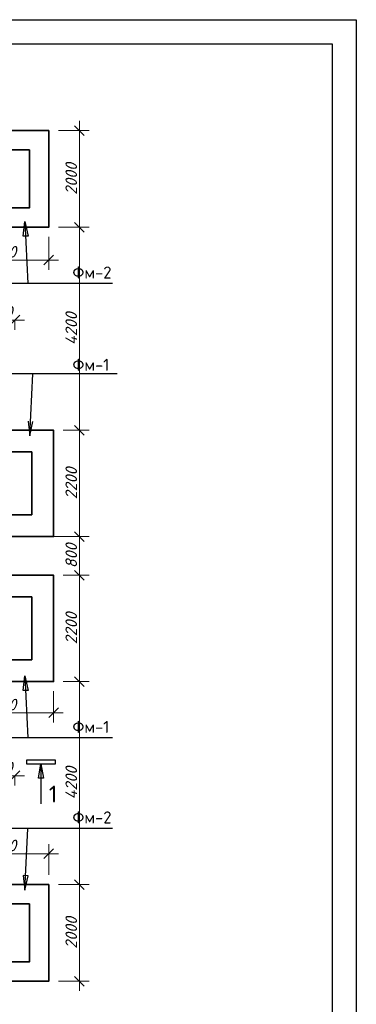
# Model space of a CAD drawing. Header units: millimetres. Extents: x 363306 to 7757304, y 1022887 to 1207196.
# Tile 19 of 256: x 505743 to 512706, y 1068307 to 1088678. Entities that reach past the tile are written whole.
import ezdxf

# ---------------------------------------------------------------- set-up
doc = ezdxf.new("R2010")
doc.units = ezdxf.units.MM
doc.layers.add('kcd_tx', color=7, linetype='Continuous')
doc.layers.add('O3SAD', color=1, linetype='Continuous')
doc.layers.add('размеры', color=12, linetype='Continuous', lineweight=15)
doc.styles.get("Standard").update_dxf_attribs({"font": 'isocpeui.ttf'})
doc.dimstyles.new('Санжар', dxfattribs={"dimtxt": 240, "dimasz": 200, "dimexe": 200, "dimexo": 200, "dimgap": 50, "dimtad": 1, "dimdec": 0, "dimtxsty": 'Standard', "dimblk": 'OBLIQUE', "dimcen": 2.5, "dimdle": 200, "dimclrd": 152, "dimclre": 152, "dimclrt": 152, "dimadec": 0, "dimazin": 0, "dimtfac": 1, "dimtdec": 0, "dimtmove": 0, "dimatfit": 3, "dimldrblk": 'OBLIQUE', "dimfxl": 0, "dimlwd": 0, "dimlwe": 0, "dimarcsym": 0})

# ---------------------------------------------------------------- blocks, each defined once
blk = doc.blocks.new('_Oblique')
at = {"color": 0, "linetype": 'ByBlock', "lineweight": -2}
blk.add_line((-0.5, -0.5), (0.5, 0.5), dxfattribs=at)
blk = doc.blocks.new('*D262')
at = {"lineweight": 0, "transparency": 16777216}
for p, q in [((504344, 1084185), (504344, 1083506)), ((506344, 1084185), (506344, 1083506)), ((504144, 1083706), (506544, 1083706))]:
    blk.add_line(p, q, dxfattribs=at)
at = {"layer": 'Defpoints', "color": 0, "lineweight": 25, "transparency": 16777216}
for p in [(504344, 1084385), (506344, 1084385), (506344, 1083706)]:
    blk.add_point(p, dxfattribs=at)
at = {"lineweight": 0, "transparency": 16777216, "xscale": 200, "yscale": 200, "zscale": 200, "rotation": 180}
blk.add_blockref('_Oblique', (504344, 1083706), dxfattribs=at)
at = {"lineweight": 0, "transparency": 16777216, "xscale": 200, "yscale": 200, "zscale": 200}
blk.add_blockref('_Oblique', (506344, 1083706), dxfattribs=at)
at = {"lineweight": 0, "transparency": 16777216, "insert": (505344, 1083876), "char_height": 240, "attachment_point": 5, "bg_fill": 3, "box_fill_scale": 1.1, "bg_fill_color": 256, "bg_fill_true_color": 13158600, "bg_fill_transparency": 0}
blk.add_mtext('2000', dxfattribs=at)
blk = doc.blocks.new('*D402')
at = {"linetype": 'Continuous', "lineweight": 0, "transparency": 16777216}
for p, q in [((504344, 1070985), (504344, 1071623)), ((506344, 1070985), (506344, 1071623)), ((504144, 1071423), (506544, 1071423))]:
    blk.add_line(p, q, dxfattribs=at)
at = {"layer": 'Defpoints', "color": 0, "lineweight": 25, "transparency": 16777216}
for p in [(506344, 1071423), (504344, 1070785), (506344, 1070785)]:
    blk.add_point(p, dxfattribs=at)
at = {"lineweight": 0, "transparency": 16777216, "xscale": 200, "yscale": 200, "zscale": 200, "rotation": 180}
blk.add_blockref('_Oblique', (504344, 1071423), dxfattribs=at)
at = {"lineweight": 0, "transparency": 16777216, "xscale": 200, "yscale": 200, "zscale": 200}
blk.add_blockref('_Oblique', (506344, 1071423), dxfattribs=at)
at = {"lineweight": 0, "transparency": 16777216, "insert": (505344, 1071593), "char_height": 240, "attachment_point": 5, "bg_fill": 3, "box_fill_scale": 1.1, "bg_fill_color": 256, "bg_fill_true_color": 13158600, "bg_fill_transparency": 0}
blk.add_mtext('2000', dxfattribs=at)
blk = doc.blocks.new('*D356')
at = {"linetype": 'Continuous', "lineweight": 0, "transparency": 16777216}
for p, q in [((504244, 1074785), (504244, 1074138)), ((506444, 1074785), (506444, 1074138)), ((504044, 1074338), (506644, 1074338))]:
    blk.add_line(p, q, dxfattribs=at)
at = {"layer": 'Defpoints', "color": 0, "lineweight": 25, "transparency": 16777216}
for p in [(504244, 1074985), (506444, 1074985), (506444, 1074338)]:
    blk.add_point(p, dxfattribs=at)
at = {"lineweight": 0, "transparency": 16777216, "xscale": 200, "yscale": 200, "zscale": 200, "rotation": 180}
blk.add_blockref('_Oblique', (504244, 1074338), dxfattribs=at)
at = {"lineweight": 0, "transparency": 16777216, "xscale": 200, "yscale": 200, "zscale": 200}
blk.add_blockref('_Oblique', (506444, 1074338), dxfattribs=at)
at = {"lineweight": 0, "transparency": 16777216, "insert": (505344, 1074508), "char_height": 240, "attachment_point": 5, "bg_fill": 3, "box_fill_scale": 1.1, "bg_fill_color": 256, "bg_fill_true_color": 13158600, "bg_fill_transparency": 0}
blk.add_mtext('2200', dxfattribs=at)
blk = doc.blocks.new('*D209')
at = {"layer": 'kcd_tx', "lineweight": 0, "transparency": 16777216}
for p, q in [((504844, 1073035), (505844, 1073035)), ((505044, 1073036), (505044, 1072835)), ((505644, 1073036), (505644, 1072835))]:
    blk.add_line(p, q, dxfattribs=at)
at = {"layer": 'kcd_tx', "lineweight": 0, "transparency": 16777216, "xscale": 200, "yscale": 200, "zscale": 200, "rotation": 180}
blk.add_blockref('_Oblique', (505044, 1073035), dxfattribs=at)
at = {"layer": 'kcd_tx', "lineweight": 0, "transparency": 16777216, "xscale": 200, "yscale": 200, "zscale": 200}
blk.add_blockref('_Oblique', (505644, 1073035), dxfattribs=at)
at = {"layer": 'kcd_tx', "lineweight": 25, "transparency": 16777216, "insert": (505344, 1073205), "char_height": 240, "attachment_point": 5, "bg_fill": 3, "box_fill_scale": 1.1, "bg_fill_color": 256, "bg_fill_true_color": 13158600, "bg_fill_transparency": 0}
blk.add_mtext('600', dxfattribs=at)
at = {"layer": 'Defpoints', "color": 0, "lineweight": 25, "transparency": 16777216}
for p in [(505044, 1073348, 0), (505644, 1073348, 0), (505644, 1073035)]:
    blk.add_point(p, dxfattribs=at)
blk = doc.blocks.new('*D235')
at = {"layer": 'kcd_tx', "lineweight": 0, "transparency": 16777216}
for p, q in [((504844, 1082462), (505844, 1082462)), ((505044, 1082463), (505044, 1082262)), ((505644, 1082463), (505644, 1082262))]:
    blk.add_line(p, q, dxfattribs=at)
at = {"layer": 'kcd_tx', "lineweight": 0, "transparency": 16777216, "xscale": 200, "yscale": 200, "zscale": 200, "rotation": 180}
blk.add_blockref('_Oblique', (505044, 1082462), dxfattribs=at)
at = {"layer": 'kcd_tx', "lineweight": 0, "transparency": 16777216, "xscale": 200, "yscale": 200, "zscale": 200}
blk.add_blockref('_Oblique', (505644, 1082462), dxfattribs=at)
at = {"layer": 'kcd_tx', "lineweight": 25, "transparency": 16777216, "insert": (505344, 1082632), "char_height": 240, "attachment_point": 5, "bg_fill": 3, "box_fill_scale": 1.1, "bg_fill_color": 256, "bg_fill_true_color": 13158600, "bg_fill_transparency": 0}
blk.add_mtext('600', dxfattribs=at)
at = {"layer": 'Defpoints', "color": 0, "lineweight": 25, "transparency": 16777216}
for p in [(505044, 1082775, 0), (505644, 1082775, 0), (505644, 1082462)]:
    blk.add_point(p, dxfattribs=at)
blk = doc.blocks.new('*D162')
at = {"lineweight": 0, "transparency": 16777216}
for p, q in [((506644, 1074985), (507179, 1074985)), ((506979, 1070585), (506979, 1075185)), ((506544, 1070785), (507179, 1070785))]:
    blk.add_line(p, q, dxfattribs=at)
at = {"layer": 'Defpoints', "color": 0, "lineweight": 25, "transparency": 16777216}
for p in [(506444, 1074985), (506979, 1074985), (506344, 1070785)]:
    blk.add_point(p, dxfattribs=at)
at = {"lineweight": 0, "transparency": 16777216, "xscale": 200, "yscale": 200, "zscale": 200}
for p, rotation in [((506979, 1074985), 90), ((506979, 1070785), 270)]:
    blk.add_blockref('_Oblique', p, dxfattribs=dict(at, rotation=rotation))
at = {"lineweight": 0, "transparency": 16777216, "insert": (506809, 1072885), "char_height": 240, "attachment_point": 5, "rotation": 90, "bg_fill": 3, "box_fill_scale": 1.1, "bg_fill_color": 256, "bg_fill_true_color": 13158600, "bg_fill_transparency": 0}
blk.add_mtext('4200', dxfattribs=at)
blk = doc.blocks.new('*D163')
at = {"lineweight": 0, "transparency": 16777216}
for p, q in [((506979, 1079985), (506979, 1084585)), ((506544, 1084385), (507179, 1084385)), ((506644, 1080185), (507179, 1080185))]:
    blk.add_line(p, q, dxfattribs=at)
at = {"layer": 'Defpoints', "color": 0, "lineweight": 25, "transparency": 16777216}
for p in [(506344, 1084385), (506979, 1084385), (506444, 1080185)]:
    blk.add_point(p, dxfattribs=at)
at = {"lineweight": 0, "transparency": 16777216, "xscale": 200, "yscale": 200, "zscale": 200}
for p, rotation in [((506979, 1084385), 90), ((506979, 1080185), 270)]:
    blk.add_blockref('_Oblique', p, dxfattribs=dict(at, rotation=rotation))
at = {"lineweight": 0, "transparency": 16777216, "insert": (506809, 1082285), "char_height": 240, "attachment_point": 5, "rotation": 90, "bg_fill": 3, "box_fill_scale": 1.1, "bg_fill_color": 256, "bg_fill_true_color": 13158600, "bg_fill_transparency": 0}
blk.add_mtext('4200', dxfattribs=at)
blk = doc.blocks.new('*D164')
at = {"linetype": 'Continuous', "lineweight": 0, "transparency": 16777216}
for p, q in [((506979, 1074785), (506979, 1077385)), ((506644, 1077185), (507179, 1077185)), ((506644, 1074985), (507179, 1074985))]:
    blk.add_line(p, q, dxfattribs=at)
at = {"layer": 'Defpoints', "color": 0, "lineweight": 25, "transparency": 16777216}
for p in [(506444, 1077185), (506979, 1077185), (506444, 1074985)]:
    blk.add_point(p, dxfattribs=at)
at = {"lineweight": 0, "transparency": 16777216, "xscale": 200, "yscale": 200, "zscale": 200}
for p, rotation in [((506979, 1077185), 90), ((506979, 1074985), 270)]:
    blk.add_blockref('_Oblique', p, dxfattribs=dict(at, rotation=rotation))
at = {"lineweight": 0, "transparency": 16777216, "insert": (506809, 1076085), "char_height": 240, "attachment_point": 5, "rotation": 90, "bg_fill": 3, "box_fill_scale": 1.1, "bg_fill_color": 256, "bg_fill_true_color": 13158600, "bg_fill_transparency": 0}
blk.add_mtext('2200', dxfattribs=at)
blk = doc.blocks.new('*D165')
at = {"linetype": 'Continuous', "lineweight": 0, "transparency": 16777216}
for p, q in [((506979, 1076985), (506979, 1078185)), ((506644, 1077985), (507179, 1077985)), ((506644, 1077185), (507179, 1077185))]:
    blk.add_line(p, q, dxfattribs=at)
at = {"layer": 'Defpoints', "color": 0, "lineweight": 25, "transparency": 16777216}
for p in [(506444, 1077985), (506979, 1077985), (506444, 1077185)]:
    blk.add_point(p, dxfattribs=at)
at = {"lineweight": 0, "transparency": 16777216, "xscale": 200, "yscale": 200, "zscale": 200}
for p, rotation in [((506979, 1077985), 90), ((506979, 1077185), 270)]:
    blk.add_blockref('_Oblique', p, dxfattribs=dict(at, rotation=rotation))
at = {"lineweight": 0, "transparency": 16777216, "insert": (506809, 1077585), "char_height": 240, "attachment_point": 5, "rotation": 90, "bg_fill": 3, "box_fill_scale": 1.1, "bg_fill_color": 256, "bg_fill_true_color": 13158600, "bg_fill_transparency": 0}
blk.add_mtext('800', dxfattribs=at)
blk = doc.blocks.new('*D166')
at = {"linetype": 'Continuous', "lineweight": 0, "transparency": 16777216}
for p, q in [((506979, 1077785), (506979, 1080385)), ((506644, 1080185), (507179, 1080185)), ((506379, 1077985), (507179, 1077985))]:
    blk.add_line(p, q, dxfattribs=at)
at = {"layer": 'Defpoints', "color": 0, "lineweight": 25, "transparency": 16777216}
for p in [(506444, 1080185), (506979, 1080185), (505144, 1077985)]:
    blk.add_point(p, dxfattribs=at)
at = {"lineweight": 0, "transparency": 16777216, "xscale": 200, "yscale": 200, "zscale": 200}
for p, rotation in [((506979, 1080185), 90), ((506979, 1077985), 270)]:
    blk.add_blockref('_Oblique', p, dxfattribs=dict(at, rotation=rotation))
at = {"lineweight": 0, "transparency": 16777216, "insert": (506809, 1079085), "char_height": 240, "attachment_point": 5, "rotation": 90, "bg_fill": 3, "box_fill_scale": 1.1, "bg_fill_color": 256, "bg_fill_true_color": 13158600, "bg_fill_transparency": 0}
blk.add_mtext('2200', dxfattribs=at)
blk = doc.blocks.new('*D167')
at = {"linetype": 'Continuous', "lineweight": 0, "transparency": 16777216}
for p, q in [((506979, 1084185), (506979, 1086585)), ((506544, 1086385), (507179, 1086385)), ((506544, 1084385), (507179, 1084385))]:
    blk.add_line(p, q, dxfattribs=at)
at = {"layer": 'Defpoints', "color": 0, "lineweight": 25, "transparency": 16777216}
for p in [(506344, 1086385), (506979, 1086385), (506344, 1084385)]:
    blk.add_point(p, dxfattribs=at)
at = {"lineweight": 0, "transparency": 16777216, "xscale": 200, "yscale": 200, "zscale": 200}
for p, rotation in [((506979, 1086385), 90), ((506979, 1084385), 270)]:
    blk.add_blockref('_Oblique', p, dxfattribs=dict(at, rotation=rotation))
at = {"lineweight": 0, "transparency": 16777216, "insert": (506809, 1085385), "char_height": 240, "attachment_point": 5, "rotation": 90, "bg_fill": 3, "box_fill_scale": 1.1, "bg_fill_color": 256, "bg_fill_true_color": 13158600, "bg_fill_transparency": 0}
blk.add_mtext('2000', dxfattribs=at)
blk = doc.blocks.new('*D168')
at = {"linetype": 'Continuous', "lineweight": 0, "transparency": 16777216}
for p, q in [((506979, 1070985), (506979, 1068585)), ((506544, 1070785), (507179, 1070785)), ((506544, 1068785), (507179, 1068785))]:
    blk.add_line(p, q, dxfattribs=at)
at = {"layer": 'Defpoints', "color": 0, "lineweight": 25, "transparency": 16777216}
for p in [(506344, 1070785), (506344, 1068785), (506979, 1068785)]:
    blk.add_point(p, dxfattribs=at)
at = {"lineweight": 0, "transparency": 16777216, "xscale": 200, "yscale": 200, "zscale": 200}
for p, rotation in [((506979, 1070785), 90), ((506979, 1068785), 270)]:
    blk.add_blockref('_Oblique', p, dxfattribs=dict(at, rotation=rotation))
at = {"lineweight": 0, "transparency": 16777216, "insert": (506809, 1069785), "char_height": 240, "attachment_point": 5, "rotation": 90, "bg_fill": 3, "box_fill_scale": 1.1, "bg_fill_color": 256, "bg_fill_true_color": 13158600, "bg_fill_transparency": 0}
blk.add_mtext('2000', dxfattribs=at)

msp = doc.modelspace()

# ---------------------------------------------------------------- linework, layer by layer
at = {"linetype": 'Continuous', "lineweight": 25}
for p, q in [((506483.042, 1073285.423), (506483.042, 1073355.423)), ((506132.764, 1072984.973), (506183.042, 1073285.423)), ((506183.042, 1073285.423), (506233.32, 1072984.973)), ((506233.32, 1072984.973), (506132.764, 1072984.973))]:
    msp.add_line(p, q, dxfattribs=at)
at = {"color": 5, "lineweight": 25, "ltscale": 100}
msp.add_lwpolyline([(507660.09, 1083221.911), (479613.786, 1083221.911)], dxfattribs=at)
at = {"linetype": 'Continuous', "lineweight": 25}
msp.add_lwpolyline([(506183.042, 1073285.423), (506183.042, 1072452.09)], dxfattribs=at)
at = {"layer": 'размеры', "color": 18, "lineweight": 35, "ltscale": 5, "true_color": 0x000000}
for points in [[(504343.503, 1085584.834), (504343.503, 1086384.834), (506343.503, 1086384.834), (506343.503, 1084384.834), (505543.503, 1084384.834)], [(504743.503, 1085584.834), (504743.503, 1085984.834), (505943.503, 1085984.834), (505943.503, 1084784.834), (505543.503, 1084784.834)], [(505543.503, 1080184.834), (506443.503, 1080184.834), (506443.503, 1077984.834), (505543.503, 1077984.834)], [(505543.503, 1079734.834), (505993.503, 1079734.834), (505993.503, 1078434.834), (505543.503, 1078434.834)], [(505543.503, 1077184.834), (506443.503, 1077184.834), (506443.503, 1074984.834), (505543.503, 1074984.834)], [(505543.503, 1076734.834), (505993.503, 1076734.834), (505993.503, 1075434.834), (505543.503, 1075434.834)], [(505543.503, 1070784.834), (506343.503, 1070784.834), (506343.503, 1068784.834), (504343.503, 1068784.834), (504343.503, 1069584.834)], [(505543.503, 1070384.834), (505943.503, 1070384.834), (505943.503, 1069184.834), (504743.503, 1069184.834), (504743.503, 1069584.834)]]:
    msp.add_lwpolyline(points, dxfattribs=at)

# ---------------------------------------------------------------- texts
at = {"lineweight": 25, "ltscale": 100, "insert": (506833.66, 1083571.911), "char_height": 250, "width": 900, "attachment_point": 1}
msp.add_mtext('\\fISOCPEUR|b0|i0|c0|p34;\\W1.0000000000;\\T1.0000000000;\\o\\lФм-2', dxfattribs=at)
at = {"linetype": 'Continuous', "lineweight": 25, "insert": (506345.738, 1072831.701), "char_height": 350, "width": 315, "attachment_point": 1}
msp.add_mtext('\\fISOCPEUR|b0|i0|c0|p34;\\W1.0000000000;\\T1.0000000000;\\o\\l1', dxfattribs=at)

# ---------------------------------------------------------------- dimensions: what is measured, and where the dimension line sits
at = {"layer": 'kcd_tx', "color": 244, "lineweight": 25, "true_color": 0x991b1e}
for base, p1, p2, picture, middle in [((505643.503, 1082462.31, 0), (505043.503, 1082775.253), (505643.503, 1082775.253), '*D235', (505343.503, 1082632.31, 0)), ((505643.503, 1073034.834, 0), (505043.503, 1073347.776), (505643.503, 1073347.776), '*D209', (505343.503, 1073204.834, 0))]:
    dim = msp.add_linear_dim(base=base, p1=p1, p2=p2, dimstyle='Санжар', override={"dimclrd": 256, "dimclre": 256, "dimclrt": 256, "dimfxl": 0.7, "dimfxlon": 1, "dimtfill": 1, "dimarcsym": 2}, dxfattribs=at)
    dim.commit()
    dim.dimension.update_dxf_attribs({"geometry": picture, "text_midpoint": middle})

# ---------------------------------------------------------------- next in the draw order: linework, layer by layer
at = {"linetype": 'Continuous', "lineweight": 25}
for p, q in [((506483.042, 1073355.423), (505883.042, 1073355.423)), ((505883.042, 1073355.423), (505883.042, 1073285.423)), ((505883.042, 1073285.423), (506483.042, 1073285.423))]:
    msp.add_line(p, q, dxfattribs=at)

# ---------------------------------------------------------------- next in the draw order: dimensions: what is measured, and where the dimension line sits
at = {"color": 18, "lineweight": 0, "true_color": 0x000000}
for base, p1, p2, override, picture, middle in [((506343.503, 1083706.421), (504343.503, 1084384.834), (506343.503, 1084384.834), {"dimclrd": 256, "dimclre": 256, "dimclrt": 256, "dimtmove": 1, "dimfxl": 0.18, "dimtfill": 1, "dimarcsym": 2}, '*D262', (505343.503, 1083876.421)), ((506443.503, 1074338.283), (504243.503, 1074984.834), (506443.503, 1074984.834), {"dimclrd": 256, "dimclre": 256, "dimclrt": 256, "dimtmove": 1, "dimfxl": 600, "dimfxlon": 1, "dimtfill": 1, "dimarcsym": 1}, '*D356', (505343.503, 1074508.283)), ((506343.503, 1071423.247), (504343.503, 1070784.834), (506343.503, 1070784.834), {"dimclrd": 256, "dimclre": 256, "dimclrt": 256, "dimtmove": 1, "dimfxl": 600, "dimfxlon": 1, "dimtfill": 1, "dimarcsym": 1}, '*D402', (505343.503, 1071593.247))]:
    dim = msp.add_linear_dim(base=base, p1=p1, p2=p2, dimstyle='Санжар', override=override, dxfattribs=at)
    dim.commit()
    dim.dimension.update_dxf_attribs({"geometry": picture, "text_midpoint": middle})

# ---------------------------------------------------------------- next in the draw order: linework, layer by layer
at = {"color": 5, "lineweight": 25, "ltscale": 100}
for p, q in [((505816.414, 1084196.947), (505852.157, 1084499.471)), ((505852.157, 1084499.471), (505916.853, 1084201.792)), ((505916.853, 1084201.792), (505816.414, 1084196.947)), ((505816.414, 1074796.947), (505852.157, 1075099.471)), ((505852.157, 1075099.471), (505916.853, 1074801.792)), ((505916.853, 1074801.792), (505816.414, 1074796.947)), ((505916.853, 1070967.875), (505816.414, 1070972.72)), ((505816.414, 1070972.72), (505852.157, 1070670.196)), ((505852.157, 1070670.196), (505916.853, 1070967.875))]:
    msp.add_line(p, q, dxfattribs=at)
at = {"lineweight": 30}
msp.add_lwpolyline([(472706.348, 1088178.072), (512206.348, 1088178.072), (512206.348, 1059478.072), (472706.348, 1059478.072)], close=True, dxfattribs=at)
at = {"color": 5, "lineweight": 25, "ltscale": 100}
for points in [[(505852.157, 1084499.471), (505913.786, 1083221.911)], [(505852.157, 1075099.471), (505913.786, 1073821.911)], [(505852.157, 1070670.196), (505913.786, 1071947.757)]]:
    msp.add_lwpolyline(points, dxfattribs=at)
at = {"layer": 'O3SAD', "color": 1}
msp.add_lwpolyline([(470706.348, 1088678.072), (512706.348, 1088678.072), (512706.348, 1058978.072), (470706.348, 1058978.072)], close=True, dxfattribs=at)

# ---------------------------------------------------------------- next in the draw order: dimensions: what is measured, and where the dimension line sits
at = {"color": 18, "lineweight": 0, "true_color": 0x000000}
for base, p1, p2, picture, middle in [((506979.034, 1084384.834), (506443.503, 1080184.834), (506343.503, 1084384.834), '*D163', (506809.034, 1082284.834)), ((506979.034, 1074984.834), (506343.503, 1070784.834), (506443.503, 1074984.834), '*D162', (506809.034, 1072884.834))]:
    dim = msp.add_linear_dim(base=base, p1=p1, p2=p2, angle=90, dimstyle='Санжар', override={"dimclrd": 256, "dimclre": 256, "dimclrt": 256, "dimtmove": 1, "dimfxl": 0.18, "dimtfill": 1, "dimarcsym": 2}, dxfattribs=at)
    dim.commit()
    dim.dimension.update_dxf_attribs({"geometry": picture, "text_midpoint": middle})

# ---------------------------------------------------------------- next in the draw order: linework, layer by layer
at = {"color": 5, "lineweight": 25, "ltscale": 100}
for points in [[(507760.09, 1081347.757), (479713.786, 1081347.757)], [(507660.09, 1073821.911), (479613.786, 1073821.911)], [(507660.09, 1071947.757), (479613.786, 1071947.757)]]:
    msp.add_lwpolyline(points, dxfattribs=at)

# ---------------------------------------------------------------- next in the draw order: texts
at = {"lineweight": 25, "ltscale": 100, "char_height": 250, "width": 900, "attachment_point": 1}
for s, insert in [('{\\fISOCPEUR|b0|i0|c204|p34;Фм-1}', (506833.66, 1081662.513)), ('{\\fISOCPEUR|b0|i0|c204|p34;Фм-1}', (506833.66, 1074171.911)), ('\\fISOCPEUR|b0|i0|c0|p34;\\W1.0000000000;\\T1.0000000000;\\o\\lФм-2', (506833.66, 1072297.757))]:
    msp.add_mtext(s, dxfattribs=dict(at, insert=insert))

# ---------------------------------------------------------------- next in the draw order: dimensions: what is measured, and where the dimension line sits
at = {"color": 18, "lineweight": 0, "true_color": 0x000000}
for base, p1, p2, picture, middle in [((506979.034, 1086384.834), (506343.503, 1084384.834), (506343.503, 1086384.834), '*D167', (506809.034, 1085384.834)), ((506979.034, 1077184.834), (506443.503, 1074984.834), (506443.503, 1077184.834), '*D164', (506809.034, 1076084.834)), ((506979.034, 1068784.834), (506343.503, 1070784.834), (506343.503, 1068784.834), '*D168', (506809.034, 1069784.834))]:
    dim = msp.add_linear_dim(base=base, p1=p1, p2=p2, angle=90, dimstyle='Санжар', override={"dimclrd": 256, "dimclre": 256, "dimclrt": 256, "dimfxl": 600, "dimfxlon": 1, "dimtfill": 1, "dimarcsym": 1}, dxfattribs=at)
    dim.commit()
    dim.dimension.update_dxf_attribs({"geometry": picture, "text_midpoint": middle})

# ---------------------------------------------------------------- next in the draw order: dimensions: what is measured, and where the dimension line sits
dim = msp.add_linear_dim(base=(506979.034, 1077984.834), p1=(506443.503, 1077184.834), p2=(506443.503, 1077984.834), angle=90, dimstyle='Санжар', override={"dimclrd": 256, "dimclre": 256, "dimclrt": 256, "dimtmove": 1, "dimfxl": 600, "dimfxlon": 1, "dimtfill": 1, "dimarcsym": 1}, dxfattribs=at)
dim.commit()
dim.dimension.update_dxf_attribs({"geometry": '*D165', "text_midpoint": (506809.034, 1077584.834)})

# ---------------------------------------------------------------- next in the draw order: dimensions: what is measured, and where the dimension line sits
dim = msp.add_linear_dim(base=(506979.034, 1080184.834), p1=(505143.503, 1077984.834), p2=(506443.503, 1080184.834), angle=90, dimstyle='Санжар', override={"dimclrd": 256, "dimclre": 256, "dimclrt": 256, "dimtmove": 1, "dimfxl": 600, "dimfxlon": 1, "dimtfill": 1, "dimarcsym": 1}, dxfattribs=at)
dim.commit()
dim.dimension.update_dxf_attribs({"geometry": '*D166', "text_midpoint": (506809.034, 1079084.834)})

# ---------------------------------------------------------------- next in the draw order: linework, layer by layer
at = {"color": 5, "lineweight": 25, "ltscale": 100}
for p, q in [((505916.414, 1080372.72), (505952.157, 1080070.196)), ((505952.157, 1080070.196), (506016.853, 1080367.875))]:
    msp.add_line(p, q, dxfattribs=at)
msp.add_lwpolyline([(505952.157, 1080070.196), (506013.786, 1081347.757)], dxfattribs=at)

doc.saveas('drawing.dxf')
